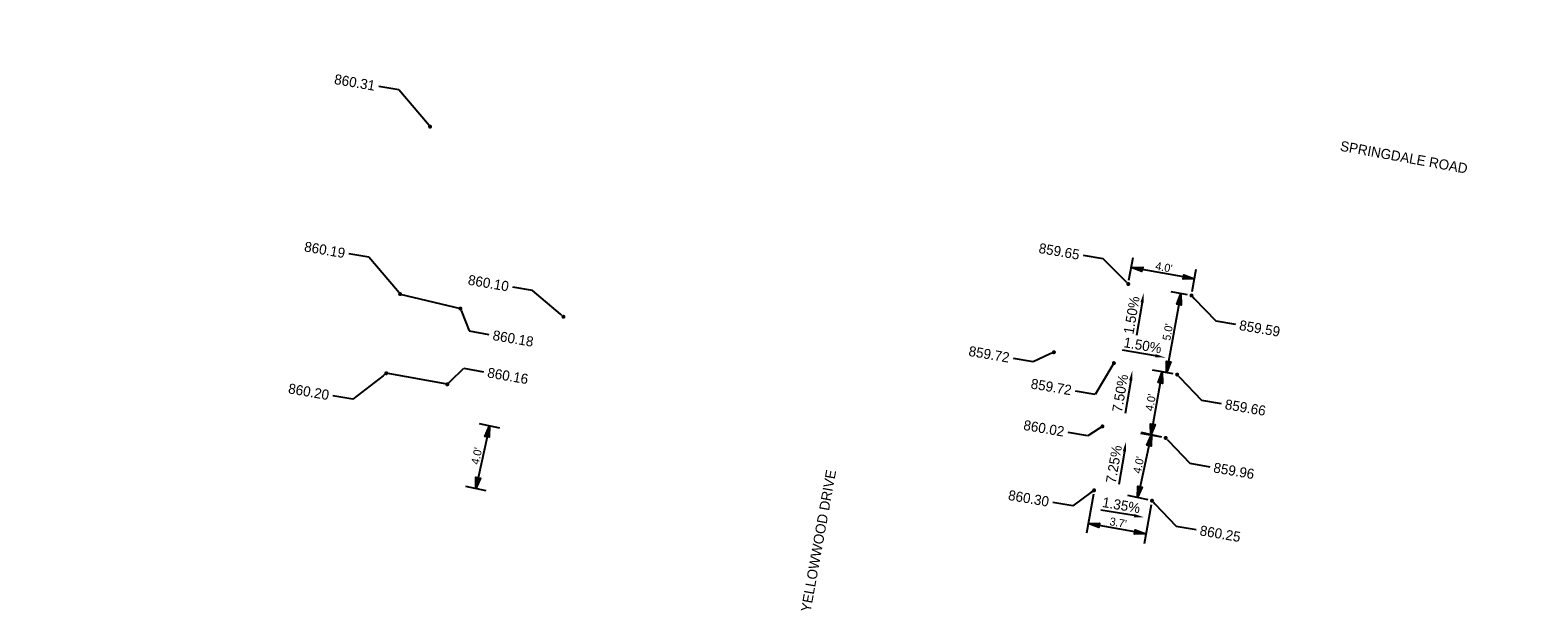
# Model space of a CAD drawing. Header units: feet. Extents: x 1369468 to 1371208, y 458523 to 460578.
# Tile 13 of 13: x 1371115 to 1371208, y 460311 to 460347. Entities that reach past the tile are written whole.
import ezdxf
from ezdxf import colors
from ezdxf.entities.mleader import LeaderData, LeaderLine
from ezdxf.math import Vec2, Vec3

# ---------------------------------------------------------------- set-up
doc = ezdxf.new("R2010")
doc.units = ezdxf.units.FT
doc.header["$MEASUREMENT"] = 0
doc.layers.add('GE_X_CL_Text', color=131, linetype='Continuous')
doc.layers.add('PV_P_Text', color=8, linetype='Continuous')
doc.styles.add('Slanted-Normal', font='font31.shx', dxfattribs={"height": 0.1})
doc.styles.get("Standard").update_dxf_attribs({"font": 'font31.shx'})
doc.dimstyles.new('Dec-1  Slanted', dxfattribs={"dimtxt": 0.14, "dimasz": 0.14, "dimexe": 0.07, "dimexo": 0.07, "dimgap": 0.07, "dimtad": 1, "dimdec": 1, "dimzin": 3, "dimdsep": 46, "dimtxsty": 'Slanted-Normal', "dimblk": 'Dim1', "dimcen": 0, "dimclrd": 95, "dimclre": 95, "dimclrt": 7, "dimadec": 1, "dimazin": 3, "dimtfac": 1, "dimtdec": 1, "dimtix": 1, "dimtofl": 0, "dimtmove": 1, "dimatfit": 3, "dimldrblk": 'Dim1', "dimfxl": 1, "dimtolj": 1, "dimtzin": 0, "dimlwd": -1, "dimlwe": -1, "dimarcsym": 0})

# ---------------------------------------------------------------- blocks, each defined once
blk = doc.blocks.new('_Dot')
at = {"color": 0, "linetype": 'ByBlock', "lineweight": -2}
blk.add_line((-0.5, 0), (-1, 0), dxfattribs=at)
at = {"color": 0, "linetype": 'ByBlock', "const_width": 0.5}
blk.add_lwpolyline([(-0.25, 0, 1), (0.25, 0, 1)], format="xyb", close=True, dxfattribs=at)
blk = doc.blocks.new('Dim1')
h = blk.add_hatch(color=4)
h.dxf.hatch_style = 1
h.paths.add_polyline_path([(0, 0), (-1, -0.2), (-1, 0.2)])
at = {"color": 4}
blk.add_lwpolyline([(0, 0), (-1, -0.2), (-1, 0.2), (0, 0)], dxfattribs=at)
blk = doc.blocks.new('*D1146')
at = {"layer": 'Defpoints', "color": 0, "transparency": 16777216}
for p in [(1371180.727, 460318.247, 1699.034), (1371184.327, 460317.595, 1699.034), (1371180.354, 460316.188)]:
    blk.add_point(p, dxfattribs=at)
at = {"layer": 'PV_P_Text', "color": 95, "linetype": 'Continuous', "transparency": 16777216}
for p, q in [((1371180.683, 460318.001), (1371180.242, 460315.573)), ((1371184.282, 460317.349), (1371183.842, 460314.92)), ((1371183.265, 460315.66), (1371181.043, 460316.063))]:
    blk.add_line(p, q, dxfattribs=at)
at = {"layer": 'PV_P_Text', "color": 95, "transparency": 16777216}
for p, xscale, yscale, zscale, rotation in [((1371180.354, 460316.188), 0.7000000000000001, 0.7000000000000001, 0.7000000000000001, 169.7219100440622), ((1371183.953, 460315.535), 0.7000000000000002, 0.7000000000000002, 0.7000000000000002, 349.7219100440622)]:
    blk.add_blockref('Dim1', p, dxfattribs=dict(at, xscale=xscale, yscale=yscale, zscale=zscale, rotation=rotation))
at = {"layer": 'PV_P_Text', "color": 7, "transparency": 16777216, "insert": (1371182.221, 460316.231), "char_height": 0.5, "attachment_point": 5, "rotation": 349.72191, "style": 'Slanted-Normal'}
blk.add_mtext("\\A1;3.7'", dxfattribs=at)
blk = doc.blocks.new('*D1147')
at = {"layer": 'Defpoints', "color": 0, "transparency": 16777216}
for p in [(1371186.785, 460330.361, 1699.034), (1371185.234, 460325.561), (1371185.893, 460325.441, 1699.034)]:
    blk.add_point(p, dxfattribs=at)
at = {"layer": 'PV_P_Text', "color": 95, "linetype": 'Continuous', "transparency": 16777216}
for p, q in [((1371186.539, 460330.405), (1371185.511, 460330.592)), ((1371186.001, 460329.792), (1371185.359, 460326.249)), ((1371185.647, 460325.486), (1371184.619, 460325.672))]:
    blk.add_line(p, q, dxfattribs=at)
at = {"layer": 'PV_P_Text', "color": 95, "transparency": 16777216}
for p, xscale, yscale, zscale, rotation in [((1371186.126, 460330.48), 0.7, 0.7, 0.7, 79.72191004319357), ((1371185.234, 460325.561), 0.7000000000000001, 0.7000000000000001, 0.7000000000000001, 259.7219100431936)]:
    blk.add_blockref('Dim1', p, dxfattribs=dict(at, xscale=xscale, yscale=yscale, zscale=zscale, rotation=rotation))
at = {"layer": 'PV_P_Text', "color": 7, "transparency": 16777216, "insert": (1371185.311, 460328.087), "char_height": 0.5, "attachment_point": 5, "rotation": 79.72191, "style": 'Slanted-Normal'}
blk.add_mtext("\\A1;5.0'", dxfattribs=at)
blk = doc.blocks.new('*D1148')
at = {"layer": 'Defpoints', "color": 0, "transparency": 16777216}
for p in [(1371183.036, 460332.105), (1371182.849, 460331.075, 1699.034), (1371186.785, 460330.361, 1699.034)]:
    blk.add_point(p, dxfattribs=at)
at = {"layer": 'PV_P_Text', "color": 95, "linetype": 'Continuous', "transparency": 16777216}
for p, q in [((1371182.894, 460331.321), (1371183.147, 460332.72)), ((1371186.283, 460331.517), (1371183.725, 460331.98)), ((1371186.829, 460330.607), (1371187.083, 460332.007))]:
    blk.add_line(p, q, dxfattribs=at)
at = {"layer": 'PV_P_Text', "color": 95, "transparency": 16777216, "xscale": 0.7000000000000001, "yscale": 0.7000000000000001, "zscale": 0.7000000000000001}
for p, rotation in [((1371183.036, 460332.105), 169.7219100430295), ((1371186.972, 460331.392), 349.7219100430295)]:
    blk.add_blockref('Dim1', p, dxfattribs=dict(at, rotation=rotation))
at = {"layer": 'PV_P_Text', "color": 7, "transparency": 16777216, "insert": (1371185.071, 460332.118), "char_height": 0.5, "attachment_point": 5, "rotation": 349.72191, "style": 'Slanted-Normal'}
blk.add_mtext("\\A1;4.0'", dxfattribs=at)
blk = doc.blocks.new('*D1151')
at = {"layer": 'Defpoints', "color": 0, "transparency": 16777216}
for p in [(1371185.893, 460325.441, 1699.034), (1371184.255, 460321.673), (1371185.179, 460321.505, 1699.034)]:
    blk.add_point(p, dxfattribs=at)
at = {"layer": 'PV_P_Text', "color": 95, "linetype": 'Continuous', "transparency": 16777216}
for p, q in [((1371185.647, 460325.486), (1371184.354, 460325.72)), ((1371184.844, 460324.92), (1371184.38, 460322.362)), ((1371184.933, 460321.55), (1371183.64, 460321.784))]:
    blk.add_line(p, q, dxfattribs=at)
at = {"layer": 'PV_P_Text', "color": 95, "transparency": 16777216, "xscale": 0.7000000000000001, "yscale": 0.7000000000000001, "zscale": 0.7000000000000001}
for p, rotation in [((1371184.969, 460325.609), 79.72191004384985), ((1371184.255, 460321.673), 259.7219100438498)]:
    blk.add_blockref('Dim1', p, dxfattribs=dict(at, rotation=rotation))
at = {"layer": 'PV_P_Text', "color": 7, "transparency": 16777216, "insert": (1371184.243, 460323.708), "char_height": 0.5, "attachment_point": 5, "rotation": 79.72191, "style": 'Slanted-Normal'}
blk.add_mtext("\\A1;4.0'", dxfattribs=at)
blk = doc.blocks.new('*D1152')
at = {"layer": 'Defpoints', "color": 0, "transparency": 16777216}
for p in [(1371185.179, 460321.505, 2558.847), (1371183.435, 460317.789), (1371184.327, 460317.595, 2558.847)]:
    blk.add_point(p, dxfattribs=at)
at = {"layer": 'PV_P_Text', "color": 95, "linetype": 'Continuous', "transparency": 16777216}
for p, q in [((1371184.935, 460321.559), (1371183.677, 460321.833)), ((1371184.139, 460321.016), (1371183.584, 460318.473)), ((1371184.083, 460317.648), (1371182.825, 460317.922))]:
    blk.add_line(p, q, dxfattribs=at)
at = {"layer": 'PV_P_Text', "color": 95, "transparency": 16777216, "xscale": 0.7000000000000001, "yscale": 0.7000000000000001, "zscale": 0.7000000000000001}
for p, rotation in [((1371184.288, 460321.7), 77.70582755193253), ((1371183.435, 460317.789), 257.7058275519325)]:
    blk.add_blockref('Dim1', p, dxfattribs=dict(at, rotation=rotation))
at = {"layer": 'PV_P_Text', "color": 7, "transparency": 16777216, "insert": (1371183.495, 460319.824), "char_height": 0.5, "attachment_point": 5, "rotation": 77.70583, "style": 'Slanted-Normal'}
blk.add_mtext("\\A1;4.0'", dxfattribs=at)
blk = doc.blocks.new('*D1155')
at = {"layer": 'Defpoints', "color": 0, "transparency": 16777216}
for p in [(1371143.992, 460322.06, 2558.847), (1371142.249, 460318.344), (1371143.14, 460318.149, 2558.847)]:
    blk.add_point(p, dxfattribs=at)
at = {"layer": 'PV_P_Text', "color": 95, "linetype": 'Continuous', "transparency": 16777216}
for p, q in [((1371143.748, 460322.113), (1371142.49, 460322.387)), ((1371142.952, 460321.57), (1371142.398, 460319.028)), ((1371142.896, 460318.203), (1371141.638, 460318.477))]:
    blk.add_line(p, q, dxfattribs=at)
at = {"layer": 'PV_P_Text', "color": 95, "transparency": 16777216, "xscale": 0.7000000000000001, "yscale": 0.7000000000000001, "zscale": 0.7000000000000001}
for p, rotation in [((1371143.101, 460322.254), 77.70582755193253), ((1371142.249, 460318.344), 257.7058275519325)]:
    blk.add_blockref('Dim1', p, dxfattribs=dict(at, rotation=rotation))
at = {"layer": 'PV_P_Text', "color": 7, "transparency": 16777216, "insert": (1371142.308, 460320.379), "char_height": 0.5, "attachment_point": 5, "rotation": 77.70583, "style": 'Slanted-Normal'}
blk.add_mtext("\\A1;4.0'", dxfattribs=at)

msp = doc.modelspace()

# ---------------------------------------------------------------- linework, layer by layer
at = {"layer": 'PV_P_Text', "flags": 128}
for points in [[(1371137.54, 460330.45), (1371141.293, 460329.547)], [(1371140.473, 460324.837), (1371136.677, 460325.525)]]:
    msp.add_lwpolyline(points, dxfattribs=at)
at = {"layer": 'PV_P_Text', "color": 7, "linetype": 'ByBlock', "lineweight": -2}
for points in [[(1371183.713, 460329.93), (1371183.362, 460327.872)], [(1371184.541, 460326.609), (1371182.483, 460326.959)], [(1371183, 460325.074), (1371182.65, 460323.016)], [(1371182.609, 460320.661), (1371182.259, 460318.604)], [(1371183.209, 460316.67), (1371181.151, 460317.021)]]:
    msp.add_lwpolyline(points, dxfattribs=at)
at = {"layer": 'PV_P_Text', "color": 7}
for points in [[(1371183.61, 460329.948), (1371183.818, 460330.546), (1371183.816, 460329.913)], [(1371184.559, 460326.712), (1371185.157, 460326.504), (1371184.524, 460326.506)], [(1371182.898, 460325.092), (1371183.105, 460325.69), (1371183.103, 460325.057)], [(1371182.507, 460320.679), (1371182.714, 460321.278), (1371182.712, 460320.644)], [(1371183.227, 460316.773), (1371183.825, 460316.566), (1371183.192, 460316.568)]]:
    msp.add_solid(points, dxfattribs=at)

# ---------------------------------------------------------------- texts
at = {"layer": 'GE_X_CL_Text', "char_height": 0.625, "attachment_point": 1}
for s, insert, rotation in [('SPRINGDALE ROAD', (1371196.107, 460339.983, 916.806), 349.72191), ('YELLOWWOOD DRIVE', (1371162.465, 460310.752, 916.806), 79.72194)]:
    msp.add_mtext_dynamic_manual_height_columns(s, width=18.62313, gutter_width=10, heights=[0], dxfattribs=dict(at, insert=insert, rotation=rotation))
at = {"layer": 'PV_P_Text', "color": 7, "char_height": 0.625, "attachment_point": 5}
for s, insert, rotation in [('1.50%', (1371183.064, 460329.138), 80.33139), ('1.50%', (1371183.749, 460327.258), 350.33139), ('7.50%', (1371182.352, 460324.282), 80.33139), ('7.25%', (1371181.961, 460319.869), 80.33139), ('1.35%', (1371182.417, 460317.319), 350.33139)]:
    msp.add_mtext(s, dxfattribs=dict(at, insert=insert, rotation=rotation))

# ---------------------------------------------------------------- dimensions: what is measured, and where the dimension line sits
at = {"layer": 'PV_P_Text', "color": 7}
for p1, p2, distance, picture, middle in [((1371186.785, 460330.361, 860.092), (1371182.849, 460331.075, 860.092), -1.048, '*D1148', (1371185.071, 460332.118, -838.941)), ((1371186.785, 460330.361, 860.092), (1371185.893, 460325.441, 860.092), -0.669, '*D1147', (1371185.311, 460328.087, -838.941)), ((1371185.893, 460325.441, 860.092), (1371185.179, 460321.505, 860.092), -0.939, '*D1151', (1371184.243, 460323.708, -838.941)), ((1371143.992, 460322.06, 860.092), (1371143.14, 460318.149, 860.092), -0.912, '*D1155', (1371142.308, 460320.379, -1698.754)), ((1371185.179, 460321.505, 860.092), (1371184.327, 460317.595, 860.092), -0.912, '*D1152', (1371183.495, 460319.824, -1698.754)), ((1371184.327, 460317.595, 860.092), (1371180.727, 460318.247, 860.092), 2.093, '*D1146', (1371182.221, 460316.231, -838.941))]:
    dim = msp.add_aligned_dim(p1=p1, p2=p2, distance=distance, dimstyle='Dec-1  Slanted', override={"dimscale": 0, "dimexe": 0.125, "dimexo": 0.05, "dimgap": 0.025, "dimpost": "'"}, dxfattribs=at)
    dim.commit()
    dim.dimension.update_dxf_attribs({"geometry": picture, "text_midpoint": middle})

# ---------------------------------------------------------------- leaders
ml = msp.add_multileader_mtext('Standard', dxfattribs=at)
ml.set_content('860.31', color=7)
ml.set_leader_properties()
ml.set_arrow_properties(name='DOT')
ml.build(insert=Vec2(0, 0))
ml.multileader.update_dxf_attribs({"text_right_attachment_type": 2, "dogleg_length": 0.25, "arrow_head_size": 0.25, "scale": 5})
ctx = ml.context
ctx.base_point, ctx.scale, ctx.char_height, ctx.arrow_head_size, ctx.landing_gap_size, ctx.plane_origin, ctx.plane_x_axis, ctx.plane_y_axis = Vec3(1371132.872, 460343.927, 860.308), 5, 0.625, 0.25, 0.25, Vec3(1371156.578, 460352.289, 860.308), Vec3(0.985796, -0.167949), Vec3(0.167949, 0.985796)
ctx.right_attachment, ctx.text_align_type = 2, 2
notes = []
notes.append((ctx, [(0, (1, 1, 0), (1371137.458, 460343.146, 860.308), (-0.985796, 0.167949), 1.25, [(0, [(1371139.407, 460340.861, 860.308)], 0, [])])]))
ctx.mtext.insert, ctx.mtext.text_direction, ctx.mtext.rotation, ctx.mtext.width, ctx.mtext.alignment, ctx.mtext.flow_direction = Vec3(1371136.031, 460343.706, 860.308), Vec3(0.985796, -0.167949), 6.114436, 3.75596, 3, 5
ml = msp.add_multileader_mtext('Standard', dxfattribs=at)
ml.set_content('860.19', color=7)
ml.set_leader_properties()
ml.set_arrow_properties(name='DOT')
ml.build(insert=Vec2(0, 0))
ml.multileader.update_dxf_attribs({"text_right_attachment_type": 2, "dogleg_length": 0.25, "arrow_head_size": 0.25, "scale": 5})
ctx = ml.context
ctx.base_point, ctx.scale, ctx.char_height, ctx.arrow_head_size, ctx.landing_gap_size, ctx.plane_origin, ctx.plane_x_axis, ctx.plane_y_axis = Vec3(1371131.049, 460333.509), 5, 0.625, 0.25, 0.25, Vec3(1371154.711, 460341.878), Vec3(0.985796, -0.167949), Vec3(0.167949, 0.985796)
ctx.right_attachment, ctx.text_align_type = 2, 2
notes.append((ctx, [(0, (1, 1, 0), (1371135.591, 460332.735), (-0.985796, 0.167949), 1.25, [(0, [(1371137.54, 460330.45)], 0, [])])]))
ctx.mtext.insert, ctx.mtext.text_direction, ctx.mtext.rotation, ctx.mtext.width, ctx.mtext.alignment, ctx.mtext.flow_direction = Vec3(1371134.164, 460333.295), Vec3(0.985796, -0.167949), 6.114436, 3.75596, 3, 5
ml = msp.add_multileader_mtext('Standard', dxfattribs=at)
ml.set_content('859.65', color=7)
ml.set_leader_properties()
ml.set_arrow_properties(name='DOT')
ml.build(insert=Vec2(0, 0))
ml.multileader.update_dxf_attribs({"text_right_attachment_type": 2, "dogleg_length": 0.25, "arrow_head_size": 0.25, "scale": 5})
ctx = ml.context
ctx.base_point, ctx.scale, ctx.char_height, ctx.arrow_head_size, ctx.landing_gap_size, ctx.plane_origin, ctx.plane_x_axis, ctx.plane_y_axis = Vec3(1371176.55, 460333.446, 874.836), 5, 0.625, 0.25, 0.25, Vec3(1371200.413, 460341.781, 874.836), Vec3(0.985796, -0.167949), Vec3(0.167949, 0.985796)
ctx.right_attachment, ctx.text_align_type = 2, 2
notes.append((ctx, [(0, (1, 1, 0), (1371181.293, 460332.638, 874.836), (-0.985796, 0.167949), 1.25, [(0, [(1371182.849, 460331.075, 874.836)], 0, [])])]))
ctx.mtext.insert, ctx.mtext.text_direction, ctx.mtext.rotation, ctx.mtext.width, ctx.mtext.alignment, ctx.mtext.flow_direction = Vec3(1371179.866, 460333.198, 874.836), Vec3(0.985796, -0.167949), 6.114436, 3.75596, 3, 5
ml = msp.add_multileader_mtext('Standard', dxfattribs=at)
ml.set_content('860.10', color=7)
ml.set_leader_properties()
ml.set_arrow_properties(name='DOT')
ml.build(insert=Vec2(0, 0))
ml.multileader.update_dxf_attribs({"text_right_attachment_type": 2, "dogleg_length": 0.25, "arrow_head_size": 0.25, "scale": 5})
ctx = ml.context
ctx.base_point, ctx.scale, ctx.char_height, ctx.arrow_head_size, ctx.landing_gap_size, ctx.plane_origin, ctx.plane_x_axis, ctx.plane_y_axis = Vec3(1371141.213, 460331.443, 860.175), 5, 0.625, 0.25, 0.25, Vec3(1371164.899, 460339.808, 860.175), Vec3(0.985796, -0.167949), Vec3(0.167949, 0.985796)
ctx.right_attachment, ctx.text_align_type = 2, 2
notes.append((ctx, [(0, (1, 1, 0), (1371145.779, 460330.665, 860.175), (-0.985796, 0.167949), 1.25, [(0, [(1371147.706, 460329.038, 860.175)], 0, [])])]))
ctx.mtext.insert, ctx.mtext.text_direction, ctx.mtext.rotation, ctx.mtext.width, ctx.mtext.alignment, ctx.mtext.flow_direction = Vec3(1371144.353, 460331.225, 860.175), Vec3(0.985796, -0.167949), 6.114436, 3.75596, 3, 5
ml = msp.add_multileader_mtext('Standard', dxfattribs=at)
ml.set_content('860.18', color=7)
ml.set_leader_properties()
ml.set_arrow_properties(name='DOT')
ml.build(insert=Vec2(0, 0))
ml.multileader.update_dxf_attribs({"text_right_attachment_type": 2, "dogleg_length": 0.25, "arrow_head_size": 0.25, "scale": 5})
ctx = ml.context
ctx.base_point, ctx.scale, ctx.char_height, ctx.arrow_head_size, ctx.landing_gap_size, ctx.plane_origin, ctx.plane_x_axis, ctx.plane_y_axis = Vec3(1371143.07, 460327.944), 5, 0.625, 0.25, 0.25, Vec3(1371158.33, 460337.077), Vec3(0.985796, -0.167949), Vec3(0.167949, 0.985796)
ctx.right_attachment = 2
notes.append((ctx, [(1, (1, 1, 0), (1371141.837, 460328.154), (0.985796, -0.167949), 1.25, [(0, [(1371141.293, 460329.547)], 0, [])])]))
ctx.mtext.insert, ctx.mtext.text_direction, ctx.mtext.rotation, ctx.mtext.width, ctx.mtext.flow_direction = Vec3(1371143.368, 460328.21), Vec3(0.985796, -0.167949), 6.114436, 3.75596, 5
ml = msp.add_multileader_mtext('Standard', dxfattribs=at)
ml.set_content('859.72', color=7)
ml.set_leader_properties()
ml.set_arrow_properties(name='DOT')
ml.build(insert=Vec2(0, 0))
ml.multileader.update_dxf_attribs({"text_right_attachment_type": 2, "dogleg_length": 0.25, "arrow_head_size": 0.25, "scale": 5})
ctx = ml.context
ctx.base_point, ctx.scale, ctx.char_height, ctx.arrow_head_size, ctx.landing_gap_size, ctx.plane_origin, ctx.plane_x_axis, ctx.plane_y_axis = Vec3(1371172.218, 460327.041, 874.836), 5, 0.625, 0.25, 0.25, Vec3(1371195.784, 460337.539, 874.836), Vec3(0.985796, -0.167949), Vec3(0.167949, 0.985796)
ctx.right_attachment, ctx.text_align_type = 2, 2
notes.append((ctx, [(0, (1, 1, 0), (1371176.931, 460326.238, 874.836), (-0.985796, 0.167949), 1.25, [(0, [(1371178.221, 460326.832, 874.836)], 0, [])])]))
ctx.mtext.insert, ctx.mtext.text_direction, ctx.mtext.rotation, ctx.mtext.width, ctx.mtext.alignment, ctx.mtext.flow_direction = Vec3(1371175.505, 460326.798, 874.836), Vec3(0.985796, -0.167949), 6.114436, 3.75596, 3, 5
ml = msp.add_multileader_mtext('Standard', dxfattribs=at)
ml.set_content('859.59', color=7)
ml.set_leader_properties()
ml.set_arrow_properties(name='DOT')
ml.build(insert=Vec2(0, 0))
ml.multileader.update_dxf_attribs({"text_right_attachment_type": 2, "dogleg_length": 0.25, "arrow_head_size": 0.25, "scale": 5})
ctx = ml.context
ctx.base_point, ctx.scale, ctx.char_height, ctx.arrow_head_size, ctx.landing_gap_size, ctx.plane_origin, ctx.plane_x_axis, ctx.plane_y_axis = Vec3(1371189.524, 460328.57, 874.836), 5, 0.625, 0.25, 0.25, Vec3(1371204.348, 460341.067, 874.836), Vec3(0.985796, -0.167949), Vec3(0.167949, 0.985796)
ctx.right_attachment = 2
notes.append((ctx, [(1, (1, 1, 0), (1371188.292, 460328.78, 874.836), (0.985796, -0.167949), 1.25, [(0, [(1371186.785, 460330.361, 874.836)], 0, [])])]))
ctx.mtext.insert, ctx.mtext.text_direction, ctx.mtext.rotation, ctx.mtext.width, ctx.mtext.flow_direction = Vec3(1371189.823, 460328.836, 874.836), Vec3(0.985796, -0.167949), 6.114436, 3.75596, 5
ml = msp.add_multileader_mtext('Standard', dxfattribs=at)
ml.set_content('859.72', color=7)
ml.set_leader_properties()
ml.set_arrow_properties(name='DOT')
ml.build(insert=Vec2(0, 0))
ml.multileader.update_dxf_attribs({"text_right_attachment_type": 2, "dogleg_length": 0.25, "arrow_head_size": 0.25, "scale": 5})
ctx = ml.context
ctx.base_point, ctx.scale, ctx.char_height, ctx.arrow_head_size, ctx.landing_gap_size, ctx.plane_origin, ctx.plane_x_axis, ctx.plane_y_axis = Vec3(1371176.084, 460325.013, 874.836), 5, 0.625, 0.25, 0.25, Vec3(1371199.52, 460336.861, 874.836), Vec3(0.985796, -0.167949), Vec3(0.167949, 0.985796)
ctx.right_attachment, ctx.text_align_type = 2, 2
notes.append((ctx, [(0, (1, 1, 0), (1371180.797, 460324.21, 874.836), (-0.985796, 0.167949), 1.25, [(0, [(1371181.957, 460326.155, 874.836)], 0, [])])]))
ctx.mtext.insert, ctx.mtext.text_direction, ctx.mtext.rotation, ctx.mtext.width, ctx.mtext.alignment, ctx.mtext.flow_direction = Vec3(1371179.371, 460324.77, 874.836), Vec3(0.985796, -0.167949), 6.114436, 3.75596, 3, 5
ml = msp.add_multileader_mtext('Standard', dxfattribs=at)
ml.set_content('860.20', color=7)
ml.set_leader_properties()
ml.set_arrow_properties(name='DOT')
ml.build(insert=Vec2(0, 0))
ml.multileader.update_dxf_attribs({"text_right_attachment_type": 2, "dogleg_length": 0.25, "arrow_head_size": 0.25, "scale": 5})
ctx = ml.context
ctx.base_point, ctx.scale, ctx.char_height, ctx.arrow_head_size, ctx.landing_gap_size, ctx.plane_origin, ctx.plane_x_axis, ctx.plane_y_axis = Vec3(1371129.793, 460324.729, 15.155), 5, 0.625, 0.25, 0.25, Vec3(1371153.714, 460333.054, 15.155), Vec3(0.985796, -0.167949), Vec3(0.167949, 0.985796)
ctx.right_attachment, ctx.text_align_type = 2, 2
notes.append((ctx, [(0, (1, 1, 0), (1371134.594, 460323.911, 15.155), (-0.985796, 0.167949), 1.25, [(0, [(1371136.677, 460325.525, 15.155)], 0, [])])]))
ctx.mtext.insert, ctx.mtext.text_direction, ctx.mtext.rotation, ctx.mtext.width, ctx.mtext.alignment, ctx.mtext.flow_direction = Vec3(1371133.168, 460324.471, 15.155), Vec3(0.985796, -0.167949), 6.114436, 3.75596, 3, 5
ml = msp.add_multileader_mtext('Standard', dxfattribs=at)
ml.set_content('860.16', color=7)
ml.set_leader_properties()
ml.set_arrow_properties(name='DOT')
ml.build(insert=Vec2(0, 0))
ml.multileader.update_dxf_attribs({"text_right_attachment_type": 2, "dogleg_length": 0.25, "arrow_head_size": 0.25, "scale": 5})
ctx = ml.context
ctx.base_point, ctx.scale, ctx.char_height, ctx.arrow_head_size, ctx.landing_gap_size, ctx.plane_origin, ctx.plane_x_axis, ctx.plane_y_axis = Vec3(1371142.74, 460325.621), 5, 0.625, 0.25, 0.25, Vec3(1371157.509, 460332.366), Vec3(0.985796, -0.167949), Vec3(0.167949, 0.985796)
ctx.right_attachment = 2
notes.append((ctx, [(1, (1, 1, 0), (1371141.507, 460325.831), (0.985796, -0.167949), 1.25, [(0, [(1371140.473, 460324.837)], 0, [])])]))
ctx.mtext.insert, ctx.mtext.text_direction, ctx.mtext.rotation, ctx.mtext.width, ctx.mtext.flow_direction = Vec3(1371143.039, 460325.887), Vec3(0.985796, -0.167949), 6.114436, 3.75596, 5
ml = msp.add_multileader_mtext('Standard', dxfattribs=at)
ml.set_content('860.02', color=7)
ml.set_leader_properties()
ml.set_arrow_properties(name='DOT')
ml.build(insert=Vec2(0, 0))
ml.multileader.update_dxf_attribs({"text_right_attachment_type": 2, "dogleg_length": 0.25, "arrow_head_size": 0.25, "scale": 5})
ctx = ml.context
ctx.base_point, ctx.scale, ctx.char_height, ctx.arrow_head_size, ctx.landing_gap_size, ctx.plane_origin, ctx.plane_x_axis, ctx.plane_y_axis = Vec3(1371175.501, 460322.461, 874.836), 5, 0.625, 0.25, 0.25, Vec3(1371198.807, 460332.926, 874.836), Vec3(0.985796, -0.167949), Vec3(0.167949, 0.985796)
ctx.right_attachment, ctx.text_align_type = 2, 2
notes.append((ctx, [(0, (1, 1, 0), (1371180.341, 460321.637, 874.836), (-0.985796, 0.167949), 1.25, [(0, [(1371181.243, 460322.219, 874.836)], 0, [])])]))
ctx.mtext.insert, ctx.mtext.text_direction, ctx.mtext.rotation, ctx.mtext.width, ctx.mtext.alignment, ctx.mtext.flow_direction = Vec3(1371178.915, 460322.197, 874.836), Vec3(0.985796, -0.167949), 6.114436, 3.75596, 3, 5
ml = msp.add_multileader_mtext('Standard', dxfattribs=at)
ml.set_content('859.66', color=7)
ml.set_leader_properties()
ml.set_arrow_properties(name='DOT')
ml.build(insert=Vec2(0, 0))
ml.multileader.update_dxf_attribs({"text_right_attachment_type": 2, "dogleg_length": 0.25, "arrow_head_size": 0.25, "scale": 5})
ctx = ml.context
ctx.base_point, ctx.scale, ctx.char_height, ctx.arrow_head_size, ctx.landing_gap_size, ctx.plane_origin, ctx.plane_x_axis, ctx.plane_y_axis = Vec3(1371188.632, 460323.65, 874.836), 5, 0.625, 0.25, 0.25, Vec3(1371203.456, 460336.148, 874.836), Vec3(0.985796, -0.167949), Vec3(0.167949, 0.985796)
ctx.right_attachment = 2
notes.append((ctx, [(1, (1, 1, 0), (1371187.4, 460323.86, 874.836), (0.985796, -0.167949), 1.25, [(0, [(1371185.893, 460325.441, 874.836)], 0, [])])]))
ctx.mtext.insert, ctx.mtext.text_direction, ctx.mtext.rotation, ctx.mtext.width, ctx.mtext.flow_direction = Vec3(1371188.931, 460323.916, 874.836), Vec3(0.985796, -0.167949), 6.114436, 3.75596, 5
ml = msp.add_multileader_mtext('Standard', dxfattribs=at)
ml.set_content('859.96', color=7)
ml.set_leader_properties()
ml.set_arrow_properties(name='DOT')
ml.build(insert=Vec2(0, 0))
ml.multileader.update_dxf_attribs({"text_right_attachment_type": 2, "dogleg_length": 0.25, "arrow_head_size": 0.25, "scale": 5})
ctx = ml.context
ctx.base_point, ctx.scale, ctx.char_height, ctx.arrow_head_size, ctx.landing_gap_size, ctx.plane_origin, ctx.plane_x_axis, ctx.plane_y_axis = Vec3(1371187.919, 460319.714, 874.836), 5, 0.625, 0.25, 0.25, Vec3(1371202.743, 460332.212, 874.836), Vec3(0.985796, -0.167949), Vec3(0.167949, 0.985796)
ctx.right_attachment = 2
notes.append((ctx, [(1, (1, 1, 0), (1371186.686, 460319.924, 874.836), (0.985796, -0.167949), 1.25, [(0, [(1371185.179, 460321.505, 874.836)], 0, [])])]))
ctx.mtext.insert, ctx.mtext.text_direction, ctx.mtext.rotation, ctx.mtext.width, ctx.mtext.flow_direction = Vec3(1371188.218, 460319.981, 874.836), Vec3(0.985796, -0.167949), 6.114436, 3.75596, 5
ml = msp.add_multileader_mtext('Standard', dxfattribs=at)
ml.set_content('860.30', color=7)
ml.set_leader_properties()
ml.set_arrow_properties(name='DOT')
ml.build(insert=Vec2(0, 0))
ml.multileader.update_dxf_attribs({"text_right_attachment_type": 2, "dogleg_length": 0.25, "arrow_head_size": 0.25, "scale": 5})
ctx = ml.context
ctx.base_point, ctx.scale, ctx.char_height, ctx.arrow_head_size, ctx.landing_gap_size, ctx.plane_origin, ctx.plane_x_axis, ctx.plane_y_axis = Vec3(1371174.57, 460318.103, 874.836), 5, 0.625, 0.25, 0.25, Vec3(1371198.291, 460328.954, 874.836), Vec3(0.985796, -0.167949), Vec3(0.167949, 0.985796)
ctx.right_attachment, ctx.text_align_type = 2, 2
notes.append((ctx, [(0, (1, 1, 0), (1371179.391, 460317.281, 874.836), (-0.985796, 0.167949), 1.25, [(0, [(1371180.727, 460318.247, 874.836)], 0, [])])]))
ctx.mtext.insert, ctx.mtext.text_direction, ctx.mtext.rotation, ctx.mtext.width, ctx.mtext.alignment, ctx.mtext.flow_direction = Vec3(1371177.964, 460317.841, 874.836), Vec3(0.985796, -0.167949), 6.114436, 3.75596, 3, 5
ml = msp.add_multileader_mtext('Standard', dxfattribs=at)
ml.set_content('860.25', color=7)
ml.set_leader_properties()
ml.set_arrow_properties(name='DOT')
ml.build(insert=Vec2(0, 0))
ml.multileader.update_dxf_attribs({"text_right_attachment_type": 2, "dogleg_length": 0.25, "arrow_head_size": 0.25, "scale": 5})
ctx = ml.context
ctx.base_point, ctx.scale, ctx.char_height, ctx.arrow_head_size, ctx.landing_gap_size, ctx.plane_origin, ctx.plane_x_axis, ctx.plane_y_axis = Vec3(1371187.066, 460315.804, 874.836), 5, 0.625, 0.25, 0.25, Vec3(1371201.89, 460328.301, 874.836), Vec3(0.985796, -0.167949), Vec3(0.167949, 0.985796)
ctx.right_attachment = 2
notes.append((ctx, [(1, (1, 1, 0), (1371185.834, 460316.014, 874.836), (0.985796, -0.167949), 1.25, [(0, [(1371184.327, 460317.595, 874.836)], 0, [])])]))
ctx.mtext.insert, ctx.mtext.text_direction, ctx.mtext.rotation, ctx.mtext.width, ctx.mtext.flow_direction = Vec3(1371187.365, 460316.07, 874.836), Vec3(0.985796, -0.167949), 6.114436, 3.75596, 5
for ctx, leaders in notes:
    for number, flags, end, landing, length, lines in leaders:
        leader = LeaderData()
        leader.index, (leader.has_last_leader_line, leader.has_dogleg_vector, leader.attachment_direction) = number, flags
        leader.last_leader_point, leader.dogleg_vector, leader.dogleg_length = Vec3(end), Vec3(landing), length
        for number, points, colour, breaks in lines:
            line = LeaderLine()
            line.index, line.vertices, line.color, line.breaks = number, Vec3.list(points), colors.encode_raw_color(colour), breaks
            leader.lines.append(line)
        ctx.leaders.append(leader)

doc.saveas('drawing.dxf')
